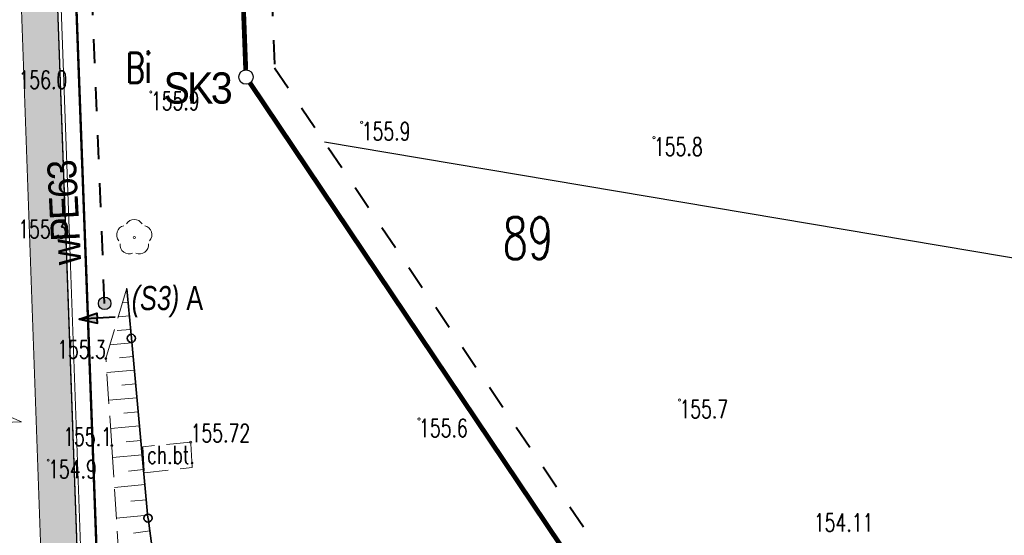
# Model space of a CAD drawing. Header units: metres. Extents: x 7493319 to 7493540, y 5986548 to 5986696.
# Tile 5 of 30: x 7493371 to 7493412, y 5986614 to 5986635. Entities that reach past the tile are written whole.
import ezdxf
from ezdxf.enums import TextEntityAlignment as Align

# ---------------------------------------------------------------- set-up
doc = ezdxf.new("R2010")
doc.units = ezdxf.units.M
doc.header["$MEASUREMENT"] = 0
for name, pattern in [('1_1', [0]), ('1_OTKC', [1.5, 1, -0.5]), ('1_OTRK', [1.75, 1.25, -0.5]), ('1_OTRKG', [1.75, 1.25, -0.5]), ('3', [1, 0.5, -0.5])]:
    doc.linetypes.add(name, pattern=pattern)
doc.layers.get('0').update_dxf_attribs({"color": 250, "linetype": 'CONTINUOUS', "lineweight": 100})
for name, color, linetype, lineweight in [('__IE_PZT_01', 1, 'CONTINUOUS', 30), ('__IE_PZT_02', 1, 'CONTINUOUS', 40), ('__IE_PZT_03', 7, 'CONTINUOUS', 25), ('_droga', 7, 'CONTINUOUS', 30), ('_k_kreskowanie', 250, 'CONTINUOUS', 5), ('_k_opis', 1, 'CONTINUOUS', 13), ('_k_widok', 7, 'CONTINUOUS', 18), ('_k_ściany', 7, 'CONTINUOUS', 35), ('EDZTD_T_0', 7, 'CONTINUOUS', 25), ('EKLTK_T_0', 3, 'CONTINUOUS', 25), ('KANALIZACJA SANITARNA PROJ.', 32, 'CONTINUOUS', 0), ('OTK_E_T_1', 7, 'CONTINUOUS', 0), ('OTK_L_2', 7, '1_OTKC', 18), ('OTO_L_0', 7, 'CONTINUOUS', 35), ('OTR_L_1', 7, '1_OTRK', 18), ('OTR_T_0', 7, 'CONTINUOUS', 18), ('OTR_T_1', 7, 'CONTINUOUS', 18), ('OTZ_T_0', 250, 'CONTINUOUS', 18), ('WODA PROJ.', 150, 'CONTINUOUS', 30)]:
    doc.layers.add(name, color=color, linetype=linetype, lineweight=lineweight)
doc.layers.add('SUKR_T_0', color=7, linetype='CONTINUOUS', lineweight=18, true_color=0x803300)
doc.styles.add('GENERATED_STYLE_2', font='msgothic.ttc')
doc.styles.get("Standard").update_dxf_attribs({"font": 'Simplex.SHX', "width": 0.75})

# ---------------------------------------------------------------- blocks, each defined once
blk = doc.blocks.new('2_OTRN')
at = {"linetype": 'Continuous'}
blk.add_circle((0, 0), 0.045, dxfattribs=at)
blk = doc.blocks.new('2_OTRS')
at = {"linetype": 'Continuous'}
blk.add_circle((0, 0), 0.045, dxfattribs=at)
blk = doc.blocks.new('2_OTZL')
at = {"linetype": 'Continuous'}
blk.add_circle((0, 0), 0.045, dxfattribs=at)
for centre, start, end in [((-0.357, 0.116), 102.1445, 221.86), ((0, 0.375), 30.1401, 149.8599), ((0.357, 0.116), 318.14, 77.8555), ((-0.22, -0.303), 174.1482, 293.8542), ((0.22, -0.303), 246.1458, 5.8518)]:
    blk.add_arc(centre, 0.375, start, end, dxfattribs=at)
blk = doc.blocks.new('dz_89')
at = {"layer": '_k_kreskowanie'}
h = blk.add_hatch(dxfattribs=at)
h.set_pattern_fill('AR-B816', color=256, scale=0.04)
h.set_pattern_definition([(360, (-60, -2e-08), (0, 0.32), []), (90, (-60, -2e-08), (-0.32, 0.32), [0.32, -0.32])])
edge = h.paths.add_edge_path()
edge.add_arc((24.522, 26.301), 6.52, 180.0344, 222.3912, ccw=False)
edge.add_line((18.001, 26.297), (18.001, 37.625))
edge.add_line((18.001, 37.625), (16.501, 37.625))
edge.add_line((16.501, 37.625), (16.501, 26.301))
edge.add_arc((24.518, 26.301), 8.017, 180, 222.1108)
edge.add_line((18.571, 20.925), (21.708, 17.292))
edge.add_arc((14.141, 10.756), 10, 0, 40.8199, ccw=False)
edge.add_line((24.141, 10.756), (24.1, -23.661))
edge.add_line((24.1, -23.661), (25.6, -23.483))
edge.add_line((25.6, -23.483), (25.641, 10.741))
edge.add_arc((14.141, 10.756), 11.5, 359.926, 378.4059)
edge.add_arc((31.525, 6.781), 9.987, 116.486, 130.3986, ccw=False)
edge.add_line((27.071, 15.72), (31.551, 15.72))
edge.add_line((31.551, 15.72), (31.551, 17.22))
edge.add_line((31.551, 17.22), (27.071, 17.22))
edge.add_arc((27.071, 24.47), 7.25, 220.8207, 270, ccw=False)
edge.add_line((21.585, 19.731), (19.706, 21.905))
at = {"layer": '_droga'}
blk.add_lwpolyline([(20.44, -24.096), (20.44, -24.096), (20.601, -19.74), (20.641, 10.747, 0.180349), (19.06, 15.005), (15.799, 18.78, -0.180016), (13.001, 26.297), (13.001, 37.625), (13.001, 37.625), (18.001, 37.625), (18.001, 26.297, 0.180016), (19.582, 22.048), (19.706, 21.905), (21.585, 19.731, 0.217942), (27.071, 17.22), (37.393, 17.22), (37.393, 12.72), (32.884, 12.72, 0.413835), (25.634, 5.479), (25.62, -5.244), (25.6, -21.229), (27.266, -23.285), (20.44, -24.096)], format="xyb", dxfattribs=at)
at = {"layer": '_k_opis', "color": 7, "ltscale": 0.1}
blk.add_lwpolyline([(21.619, -12.436), (23.504, -12.436), (23.098, -12.236)], dxfattribs=at)
at = {"layer": '_k_widok'}
for points in [[(12.851, 37.775), (12.851, 37.775), (18.151, 37.775), (18.151, 26.297, 0.180016), (19.696, 22.146), (19.82, 22.003), (21.698, 19.829, 0.217942), (27.071, 17.37), (37.543, 17.37), (37.543, 12.57), (32.884, 12.57, 0.413835), (25.784, 5.479), (25.77, -5.244), (25.75, -21.176), (27.442, -23.264), (20.29, -24.114), (20.451, -19.737), (20.491, 10.747, 0.180349), (18.946, 14.907), (15.685, 18.682, -0.180016), (12.851, 26.297), (12.851, 26.375)], [(24.1, -23.661), (24.134, 5.481), (24.141, 10.743, 0.180349), (21.708, 17.292), (18.571, 20.925, -0.185735), (16.501, 26.297), (16.501, 37.625), (18.001, 37.625), (18.001, 26.297, 0.18695), (19.706, 21.905), (21.585, 19.731, 0.217941), (27.071, 17.22), (31.551, 17.22), (31.551, 15.72), (27.071, 15.72, 0.06078), (25.053, 14.387, -0.080809), (25.641, 10.741), (25.634, 5.479), (25.6, -21.229), (25.6, -23.483), (24.1, -23.661)]]:
    blk.add_lwpolyline(points, format="xyb", dxfattribs=at)

msp = doc.modelspace()

# ---------------------------------------------------------------- block references
at = {"layer": '_k_ściany', "rotation": 2.126854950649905}
msp.add_blockref('dz_89', (7493346.843, 5986629.826), dxfattribs=at)

# ---------------------------------------------------------------- next in the draw order: hatches: boundary and pattern name
at = {"layer": '__IE_PZT_01'}
h = msp.add_hatch(color=256, dxfattribs=at)
edge = h.paths.add_edge_path()
edge.add_arc((7493374.242, 5986623.198), 0.26, 0, 360)
at = {"layer": '__IE_PZT_02', "linetype": 'Continuous'}
h = msp.add_hatch(color=7, dxfattribs=at)
h.paths.add_polyline_path([(7493373.183, 5986622.548), (7493373.942, 5986622.38), (7493373.932, 5986622.586)])
h.paths.add_polyline_path([(7493373.921, 5986622.792), (7493373.183, 5986622.548), (7493373.932, 5986622.586)])

# ---------------------------------------------------------------- next in the draw order: linework, layer by layer
at = {"layer": '__IE_PZT_01'}
msp.add_circle((7493374.242, 5986623.198), 0.26, dxfattribs=at)
at = {"layer": '__IE_PZT_02', "linetype": '3', "ltscale": 2}
for points in [[(7493380.144, 5986658.607), (7493380.505, 5986654.126), (7493381.303, 5986632.995), (7493395.607, 5986611.712), (7493401.784, 5986602.524)], [(7493374.242, 5986623.198), (7493373.679, 5986637.065), (7493375.014, 5986640.032), (7493377.257, 5986642.558)]]:
    msp.add_lwpolyline(points, dxfattribs=at)
at = {"layer": '__IE_PZT_02', "color": 7, "linetype": 'Continuous'}
for points in [[(7493374.681, 5986622.624), (7493373.183, 5986622.548), (7493373.921, 5986622.792), (7493373.932, 5986622.586)], [(7493374.681, 5986622.624), (7493373.183, 5986622.548), (7493373.942, 5986622.38), (7493373.932, 5986622.586)]]:
    msp.add_lwpolyline(points, dxfattribs=at)
at = {"layer": '__IE_PZT_03'}
msp.add_lwpolyline([(7493383.376, 5986629.91), (7493441.276, 5986620.161), (7493469.07, 5986620.161)], dxfattribs=at)
at = {"layer": 'KANALIZACJA SANITARNA PROJ.', "const_width": 0.2}
for points in [[(7493379.33, 5986653.784), (7493380.105, 5986632.909)], [(7493380.283, 5986632.36), (7493394.433, 5986611.285)]]:
    msp.add_lwpolyline(points, dxfattribs=at)
at = {"layer": 'KANALIZACJA SANITARNA PROJ.', "lineweight": 30}
msp.add_circle((7493380.116, 5986632.609), 0.3, dxfattribs=at)
at = {"layer": 'OTK_L_2', "linetype": '1_OTKC'}
for p, q in [((7493377.814, 5986617.429), (7493375.824, 5986617.239)), ((7493375.824, 5986617.239), (7493375.894, 5986616.149)), ((7493377.874, 5986616.369), (7493377.814, 5986617.429)), ((7493375.894, 5986616.149), (7493377.874, 5986616.369))]:
    msp.add_line(p, q, dxfattribs=at)
at = {"layer": 'OTO_L_0'}
for p, q in [((7493375.355, 5986621.748), (7493375.164, 5986623.809)), ((7493376.044, 5986614.279), (7493375.355, 5986621.748)), ((7493376.046, 5986614.27), (7493376.044, 5986614.279)), ((7493377.064, 5986606.839), (7493376.046, 5986614.27))]:
    msp.add_line(p, q, dxfattribs=at)
for centre in [(7493375.355, 5986621.748), (7493376.046, 5986614.27)]:
    msp.add_circle(centre, 0.17, dxfattribs=at)
at = {"layer": 'OTR_L_1', "linetype": '1_OTRK'}
for p, q in [((7493374.294, 5986620.909), (7493375.164, 5986623.809)), ((7493374.544, 5986617.279), (7493374.294, 5986620.909)), ((7493374.954, 5986610.729), (7493374.544, 5986617.279))]:
    msp.add_line(p, q, dxfattribs=at)
at = {"layer": 'OTR_L_1', "linetype": '1_OTRKG'}
for p, q in [((7493375.164, 5986623.809), (7493376.044, 5986614.279)), ((7493376.044, 5986614.279), (7493377.064, 5986606.839))]:
    msp.add_line(p, q, dxfattribs=at)
at = {"layer": 'OTR_L_1', "linetype": '1_1'}
for p, q in [((7493375.217, 5986623.245), (7493374.989, 5986623.224)), ((7493375.269, 5986622.681), (7493374.813, 5986622.639)), ((7493375.321, 5986622.117), (7493374.757, 5986622.065)), ((7493375.373, 5986621.553), (7493374.462, 5986621.469)), ((7493375.425, 5986620.989), (7493374.861, 5986620.937)), ((7493375.477, 5986620.425), (7493374.335, 5986620.319)), ((7493375.53, 5986619.854), (7493374.952, 5986619.8)), ((7493375.583, 5986619.276), (7493374.414, 5986619.168)), ((7493375.637, 5986618.692), (7493375.046, 5986618.637)), ((7493375.692, 5986618.101), (7493374.496, 5986617.99)), ((7493375.747, 5986617.503), (7493375.142, 5986617.447)), ((7493375.803, 5986616.898), (7493374.575, 5986616.784)), ((7493375.859, 5986616.284), (7493375.237, 5986616.226)), ((7493375.917, 5986615.661), (7493374.653, 5986615.545)), ((7493375.975, 5986615.029), (7493375.334, 5986614.97)), ((7493376.034, 5986614.388), (7493374.733, 5986614.268)), ((7493376.118, 5986613.74), (7493375.448, 5986613.648))]:
    msp.add_line(p, q, dxfattribs=at)
msp.add_point((7493375.164, 5986623.809), dxfattribs=at)
at = {"layer": 'WODA PROJ.', "const_width": 0.1}
msp.add_lwpolyline([(7493372.349, 5986654.888), (7493373.914, 5986612.747)], dxfattribs=at)

# ---------------------------------------------------------------- next in the draw order: block references
at = {"layer": 'OTR_T_0'}
msp.add_blockref('2_OTRS', (7493377.814, 5986617.429), dxfattribs=at)
at = {"layer": 'OTR_T_1'}
for p in [(7493376.164, 5986631.989), (7493384.924, 5986630.729), (7493397.064, 5986630.089), (7493374.294, 5986620.909), (7493398.124, 5986619.179), (7493387.304, 5986618.389), (7493374.544, 5986617.279), (7493371.894, 5986616.679)]:
    msp.add_blockref('2_OTRN', p, dxfattribs=at)
at = {"layer": 'OTZ_T_0'}
msp.add_blockref('2_OTZL', (7493375.474, 5986625.939), dxfattribs=at)

# ---------------------------------------------------------------- next in the draw order: texts
at = {"layer": 'EDZTD_T_0', "width": 0.7}
msp.add_text('89', height=1.75, dxfattribs=at).set_placement((7493390.775, 5986626.788), align=Align.TOP_LEFT)
at = {"layer": 'EKLTK_T_0', "width": 0.7}
msp.add_text('Bi', height=1.25, dxfattribs=at).set_placement((7493375.12, 5986633.615), align=Align.TOP_LEFT)
at = {"layer": 'KANALIZACJA SANITARNA PROJ.', "insert": (7493378.082, 5986632.145), "char_height": 1.3, "width": 1.12731, "attachment_point": 5}
msp.add_mtext('{\\fArial|b0|i0|c238|p34;\\W0.9;\\T0.9;SK3}', dxfattribs=at)
at = {"layer": 'OTK_E_T_1', "lineweight": 9, "width": 0.7}
msp.add_text('ch.bt.', height=0.75, dxfattribs=at).set_placement((7493376.997, 5986616.904), align=Align.MIDDLE)
at = {"layer": 'OTR_T_0', "lineweight": 9, "width": 0.7}
msp.add_text('155.72', height=0.75, dxfattribs=at).set_placement((7493377.814, 5986617.429))
at = {"layer": 'OTR_T_1', "lineweight": 9, "width": 0.7}
for s, p in [('156.0', (7493370.664, 5986632.869)), ('155.9', (7493376.164, 5986631.989)), ('155.9', (7493384.924, 5986630.729)), ('155.8', (7493397.064, 5986630.089)), ('155.3', (7493370.654, 5986626.659)), ('155.7', (7493398.124, 5986619.179)), ('155.6', (7493387.304, 5986618.389)), ('154.9', (7493371.894, 5986616.679))]:
    msp.add_text(s, height=0.75, dxfattribs=at).set_placement(p, align=Align.TOP_LEFT)
for s, p in [('155.3', (7493374.294, 5986620.909)), ('155.1', (7493374.544, 5986617.279))]:
    msp.add_text(s, height=0.75, dxfattribs=at).set_placement(p, align=Align.RIGHT)
at = {"layer": 'SUKR_T_0', "lineweight": 9, "width": 0.7}
msp.add_text('154.11', height=0.75, dxfattribs=at).set_placement((7493403.706, 5986614.459), align=Align.TOP_LEFT)
at = {"layer": 'WODA PROJ.', "color": 161, "lineweight": 0, "ltscale": 0.1, "true_color": 0x40a5ff, "insert": (7493372.071, 5986624.767), "char_height": 1.2, "width": 2.42373, "attachment_point": 1, "rotation": 92.9326, "style": 'GENERATED_STYLE_2'}
msp.add_mtext('{\\fArial|b0|i0|c238|p34;\\W0.9;\\T0.9;\\C256;wPE63}', dxfattribs=at)

# ---------------------------------------------------------------- next in the draw order: texts
at = {"layer": '__IE_PZT_03', "linetype": '3', "insert": (7493376.85, 5986623.269), "char_height": 1, "width": 2.94618, "attachment_point": 5, "bg_fill": 3, "box_fill_scale": 1.1, "bg_fill_color": 256, "bg_fill_transparency": 0}
msp.add_mtext('\\fArial|b0|i1;(S3)\\fArial|b0|i0; A', dxfattribs=at)

doc.saveas('drawing.dxf')
